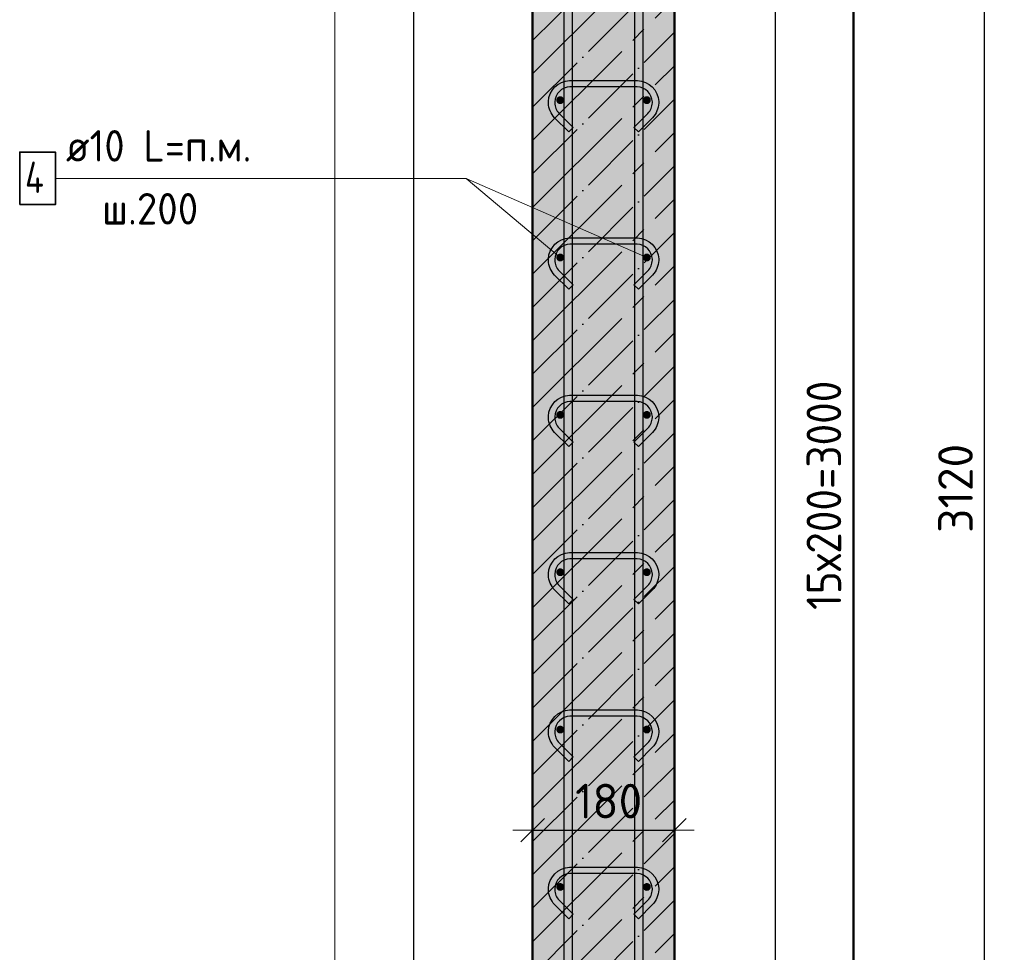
# Model space of a CAD drawing. Header units: millimetres. Extents: x -30645 to 44626, y 46540 to 77351.
# Tile 66 of 84: x 28401 to 29652, y 73462 to 74647. Entities that reach past the tile are written whole.
import ezdxf

# ---------------------------------------------------------------- set-up
doc = ezdxf.new("R2010")
doc.units = ezdxf.units.MM
doc.header["$PDMODE"] = 65
doc.linetypes.add('______11', pattern=[100, 80, -10, 0, -10])
doc.linetypes.add('______5', pattern=[220, 160, -20, 20, -20])
for name, color, linetype, lineweight in [('Standard', 7, 'Continuous', 25), ('Арм.стержн. вертикальными 1', 22, 'Continuous', 35), ('Арм.стержн.горизонт. 1', 180, 'Continuous', 35), ('Размерная линия_ общее', 7, 'Continuous', 13)]:
    doc.layers.add(name, color=color, linetype=linetype, lineweight=lineweight)
doc.layers.add('Арм.стержн.Стяжки', color=7, linetype='Continuous', lineweight=35, true_color=0x501e0f)
doc.styles.add('ISOCPEUR', font='ISOCPEUR')
doc.dimstyles.new('DIMSTYLE_2', dxfattribs={"dimtxt": 44, "dimasz": 50, "dimexe": 0, "dimexo": 0, "dimgap": 22, "dimtad": 2, "dimdec": 0, "dimrnd": 5, "dimzin": 12, "dimdsep": 46, "dimtxsty": 'ISOCPEUR', "dimblk1": 'ALL_ML_STRICH', "dimblk2": 'ALL_ML_STRICH', "dimsah": 1, "dimcen": 0, "dimclrd": 7, "dimclre": 256, "dimclrt": 7, "dimadec": 0, "dimazin": 0, "dimtfac": 1, "dimtdec": 0, "dimtix": 1, "dimtmove": 2, "dimatfit": 3, "dimfxl": 0, "dimtzin": 0, "dimlwd": 0, "dimlwe": -3, "dimarcsym": 0})
doc.dimstyles.new('DIMSTYLE_3', dxfattribs={"dimtxt": 44, "dimasz": 50, "dimexe": 0, "dimexo": 0, "dimgap": 22, "dimtad": 2, "dimdec": 0, "dimrnd": 5, "dimzin": 12, "dimdsep": 46, "dimtxsty": 'ISOCPEUR', "dimblk1": 'ALL_ML_STRICH', "dimblk2": 'ALL_ML_STRICH', "dimsah": 1, "dimcen": 0, "dimclrd": 7, "dimclre": 256, "dimclrt": 7, "dimadec": 0, "dimazin": 0, "dimtfac": 1, "dimtdec": 0, "dimtix": 1, "dimtmove": 2, "dimatfit": 3, "dimfxl": 0, "dimtzin": 0, "dimlwd": 0, "dimlwe": -3, "dimarcsym": 0})

# ---------------------------------------------------------------- blocks, each defined once
blk = doc.blocks.new('ALL_ML_STRICH')
at = {"color": 0, "linetype": 'ByBlock', "lineweight": -2}
for p, q in [((-0.3, -0.3), (0.3, 0.3)), ((0, -0.5), (0, 0.5)), ((-1, 0), (0.5, 0))]:
    blk.add_line(p, q, dxfattribs=at)
blk = doc.blocks.new('*D4')
at = {"layer": 'DEFPOINTS', "color": 7, "linetype": 'Continuous', "lineweight": 13, "transparency": 33554687}
for p in [(29329.4, 75605), (29358, 72485), (29627.3, 72485)]:
    blk.add_point(p, dxfattribs=at)
at = {"layer": 'Размерная линия_ общее', "color": 253, "linetype": 'Continuous', "lineweight": -2, "true_color": 0xa0a0a0, "transparency": 33554687}
for p, q in [((29349.4, 75605), (29627.3, 75605)), ((29378, 72485), (29627.3, 72485))]:
    blk.add_line(p, q, dxfattribs=at)
at = {"layer": 'Размерная линия_ общее', "color": 7, "linetype": 'Continuous', "lineweight": -2, "transparency": 33554687}
blk.add_line((29627.3, 72485), (29627.3, 75605), dxfattribs=at)
at = {"layer": 'Размерная линия_ общее', "color": 7, "linetype": 'Continuous', "lineweight": 13, "transparency": 33554687, "xscale": 50, "yscale": 50, "zscale": 50}
for p, rotation in [((29627.3, 75605), 90), ((29627.3, 72485), 270)]:
    blk.add_blockref('ALL_ML_STRICH', p, dxfattribs=dict(at, rotation=rotation))
at = {"layer": 'Размерная линия_ общее', "color": 7, "linetype": 'Continuous', "lineweight": 13, "transparency": 33554687, "insert": (29590.3, 74051.6), "char_height": 44, "width": 176, "attachment_point": 5, "rotation": 90, "style": 'ISOCPEUR'}
blk.add_mtext('\\A1;{3120}', dxfattribs=at)
blk = doc.blocks.new('*D7')
at = {"layer": 'DEFPOINTS', "color": 7, "linetype": 'Continuous', "lineweight": 13, "transparency": 33554687}
for p in [(29198.1, 75545), (29198.1, 72545), (29460.1, 72545)]:
    blk.add_point(p, dxfattribs=at)
at = {"layer": 'Размерная линия_ общее', "color": 253, "linetype": 'Continuous', "lineweight": -2, "true_color": 0xa0a0a0, "transparency": 33554687}
for p, q in [((29218.1, 75545), (29460.1, 75545)), ((29218.1, 72545), (29460.1, 72545))]:
    blk.add_line(p, q, dxfattribs=at)
at = {"layer": 'Размерная линия_ общее', "color": 7, "linetype": 'Continuous', "lineweight": -2, "transparency": 33554687}
blk.add_line((29460.1, 72545), (29460.1, 75545), dxfattribs=at)
at = {"layer": 'Размерная линия_ общее', "color": 7, "linetype": 'Continuous', "lineweight": 13, "transparency": 33554687, "xscale": 50, "yscale": 50, "zscale": 50}
for p, rotation in [((29460.1, 75545), 90), ((29460.1, 72545), 270)]:
    blk.add_blockref('ALL_ML_STRICH', p, dxfattribs=dict(at, rotation=rotation))
at = {"layer": 'Размерная линия_ общее', "color": 7, "linetype": 'Continuous', "lineweight": 13, "transparency": 33554687, "insert": (29401.1, 73897), "char_height": 44, "width": 2.2, "attachment_point": 1, "rotation": 90, "line_spacing_factor": 0.60241, "style": 'ISOCPEUR'}
blk.add_mtext('\\W0.91;15х200=3000', dxfattribs=at)
blk = doc.blocks.new('*D17')
at = {"layer": 'DEFPOINTS', "color": 7, "linetype": 'Continuous', "lineweight": 13, "transparency": 33554687}
for p in [(29053.1, 73627.1), (29053.1, 73617.1), (29233.1, 73625.4)]:
    blk.add_point(p, dxfattribs=at)
at = {"layer": 'Размерная линия_ общее', "color": 253, "linetype": 'Continuous', "lineweight": -2, "true_color": 0xa0a0a0, "transparency": 33554687}
for p, q in [((29053.1, 73617.1), (29053.1, 73617.1)), ((29233.1, 73617.1), (29233.1, 73617.1))]:
    blk.add_line(p, q, dxfattribs=at)
at = {"layer": 'Размерная линия_ общее', "color": 7, "linetype": 'Continuous', "lineweight": -2, "transparency": 33554687}
blk.add_line((29053.1, 73617.1), (29233.1, 73617.1), dxfattribs=at)
at = {"layer": 'Размерная линия_ общее', "color": 7, "linetype": 'Continuous', "lineweight": 13, "transparency": 33554687, "xscale": 50, "yscale": 50, "zscale": 50, "rotation": 180}
blk.add_blockref('ALL_ML_STRICH', (29053.1, 73617.1), dxfattribs=at)
at = {"layer": 'Размерная линия_ общее', "color": 7, "linetype": 'Continuous', "lineweight": 13, "transparency": 33554687, "xscale": 50, "yscale": 50, "zscale": 50}
blk.add_blockref('ALL_ML_STRICH', (29233.1, 73617.1), dxfattribs=at)
at = {"layer": 'Размерная линия_ общее', "color": 7, "linetype": 'Continuous', "lineweight": 13, "transparency": 33554687, "insert": (29149.7, 73654.1), "char_height": 44, "width": 132, "attachment_point": 5, "style": 'ISOCPEUR'}
blk.add_mtext('\\A1;{180}', dxfattribs=at)

msp = doc.modelspace()

# ---------------------------------------------------------------- hatches: boundary and pattern name
at = {"layer": 'Standard', "linetype": 'Continuous', "lineweight": -3, "true_color": 0xc7c7c7, "transparency": 33554687}
msp.add_hatch(color=9, dxfattribs=at).paths.add_polyline_path([(29233.1, 75605), (29053.1, 75605), (29053.1, 72485), (29233.1, 72485)])
at = {"layer": 'Арм.стержн.горизонт. 1', "linetype": 'Continuous', "lineweight": 50, "transparency": 33554687}
for points in [[(29093.1, 74545), (29092.8, 74546.9), (29091.7, 74548.5), (29090.1, 74549.6), (29088.1, 74550), (29086.2, 74549.6), (29084.6, 74548.5), (29083.5, 74546.9), (29083.1, 74545), (29083.5, 74543), (29084.6, 74541.4), (29086.2, 74540.3), (29088.1, 74540), (29090.1, 74540.3), (29091.7, 74541.4), (29092.8, 74543)], [(29203.2, 74545), (29202.8, 74546.9), (29201.7, 74548.5), (29200.1, 74549.6), (29198.1, 74550), (29196.2, 74549.6), (29194.6, 74548.5), (29193.5, 74546.9), (29193.1, 74545), (29193.5, 74543), (29194.6, 74541.4), (29196.2, 74540.3), (29198.1, 74540), (29200.1, 74540.3), (29201.7, 74541.4), (29202.8, 74543)], [(29093.1, 74345), (29092.8, 74346.9), (29091.7, 74348.5), (29090.1, 74349.6), (29088.1, 74350), (29086.2, 74349.6), (29084.6, 74348.5), (29083.5, 74346.9), (29083.1, 74345), (29083.5, 74343), (29084.6, 74341.4), (29086.2, 74340.3), (29088.1, 74340), (29090.1, 74340.3), (29091.7, 74341.4), (29092.8, 74343)], [(29203.2, 74345), (29202.8, 74346.9), (29201.7, 74348.5), (29200.1, 74349.6), (29198.1, 74350), (29196.2, 74349.6), (29194.6, 74348.5), (29193.5, 74346.9), (29193.1, 74345), (29193.5, 74343), (29194.6, 74341.4), (29196.2, 74340.3), (29198.1, 74340), (29200.1, 74340.3), (29201.7, 74341.4), (29202.8, 74343)], [(29093.1, 74145), (29092.8, 74146.9), (29091.7, 74148.5), (29090.1, 74149.6), (29088.1, 74150), (29086.2, 74149.6), (29084.6, 74148.5), (29083.5, 74146.9), (29083.1, 74145), (29083.5, 74143), (29084.6, 74141.4), (29086.2, 74140.3), (29088.1, 74140), (29090.1, 74140.3), (29091.7, 74141.4), (29092.8, 74143)], [(29203.2, 74145), (29202.8, 74146.9), (29201.7, 74148.5), (29200.1, 74149.6), (29198.1, 74150), (29196.2, 74149.6), (29194.6, 74148.5), (29193.5, 74146.9), (29193.1, 74145), (29193.5, 74143), (29194.6, 74141.4), (29196.2, 74140.3), (29198.1, 74140), (29200.1, 74140.3), (29201.7, 74141.4), (29202.8, 74143)], [(29093.1, 73945), (29092.8, 73946.9), (29091.7, 73948.5), (29090.1, 73949.6), (29088.1, 73950), (29086.2, 73949.6), (29084.6, 73948.5), (29083.5, 73946.9), (29083.1, 73945), (29083.5, 73943), (29084.6, 73941.4), (29086.2, 73940.3), (29088.1, 73940), (29090.1, 73940.3), (29091.7, 73941.4), (29092.8, 73943)], [(29203.2, 73945), (29202.8, 73946.9), (29201.7, 73948.5), (29200.1, 73949.6), (29198.1, 73950), (29196.2, 73949.6), (29194.6, 73948.5), (29193.5, 73946.9), (29193.1, 73945), (29193.5, 73943), (29194.6, 73941.4), (29196.2, 73940.3), (29198.1, 73940), (29200.1, 73940.3), (29201.7, 73941.4), (29202.8, 73943)], [(29093.1, 73745), (29092.8, 73746.9), (29091.7, 73748.5), (29090.1, 73749.6), (29088.1, 73750), (29086.2, 73749.6), (29084.6, 73748.5), (29083.5, 73746.9), (29083.1, 73745), (29083.5, 73743), (29084.6, 73741.4), (29086.2, 73740.3), (29088.1, 73740), (29090.1, 73740.3), (29091.7, 73741.4), (29092.8, 73743)], [(29203.2, 73745), (29202.8, 73746.9), (29201.7, 73748.5), (29200.1, 73749.6), (29198.1, 73750), (29196.2, 73749.6), (29194.6, 73748.5), (29193.5, 73746.9), (29193.1, 73745), (29193.5, 73743), (29194.6, 73741.4), (29196.2, 73740.3), (29198.1, 73740), (29200.1, 73740.3), (29201.7, 73741.4), (29202.8, 73743)], [(29093.1, 73545), (29092.8, 73546.9), (29091.7, 73548.5), (29090.1, 73549.6), (29088.1, 73550), (29086.2, 73549.6), (29084.6, 73548.5), (29083.5, 73546.9), (29083.1, 73545), (29083.5, 73543), (29084.6, 73541.4), (29086.2, 73540.3), (29088.1, 73540), (29090.1, 73540.3), (29091.7, 73541.4), (29092.8, 73543)], [(29203.2, 73545), (29202.8, 73546.9), (29201.7, 73548.5), (29200.1, 73549.6), (29198.1, 73550), (29196.2, 73549.6), (29194.6, 73548.5), (29193.5, 73546.9), (29193.1, 73545), (29193.5, 73543), (29194.6, 73541.4), (29196.2, 73540.3), (29198.1, 73540), (29200.1, 73540.3), (29201.7, 73541.4), (29202.8, 73543)]]:
    msp.add_hatch(color=4, dxfattribs=at).paths.add_polyline_path(points)

# ---------------------------------------------------------------- linework, layer by layer
at = {"color": 52, "linetype": 'Continuous', "lineweight": -3, "transparency": 33554687}
for p, q in [((28901.7, 76757.2), (28901.7, 72139.7)), ((28901.7, 76757.2), (28901.7, 72139.7)), ((29361.7, 72139.7), (29361.7, 76757.2)), ((29361.7, 72139.7), (29361.7, 76757.2))]:
    msp.add_line(p, q, dxfattribs=at)
at = {"layer": 'Standard', "color": 7, "linetype": 'Continuous', "lineweight": 50, "transparency": 33554687}
for p, q in [((29053.1, 75605), (29053.1, 72485)), ((29233.1, 72485), (29233.1, 75605))]:
    msp.add_line(p, q, dxfattribs=at)
at = {"layer": 'Standard', "color": 253, "linetype": '______11', "lineweight": -3, "true_color": 0xababab, "transparency": 33554687}
for p, q in [((29053.1, 74620.9), (29233.1, 74800.9)), ((29053.1, 74536), (29233.1, 74716)), ((29053.1, 74451.2), (29233.1, 74631.2)), ((29053.1, 74366.3), (29233.1, 74546.3)), ((29053.1, 74281.5), (29233.1, 74461.5)), ((29053.1, 74196.6), (29233.1, 74376.6)), ((29053.1, 74111.8), (29233.1, 74291.8)), ((29053.1, 74026.9), (29233.1, 74206.9)), ((29053.1, 73942.1), (29233.1, 74122.1)), ((29053.1, 73857.2), (29233.1, 74037.2)), ((29053.1, 73772.4), (29233.1, 73952.4)), ((29053.1, 73687.5), (29233.1, 73867.5)), ((29053.1, 73602.6), (29233.1, 73782.6)), ((29053.1, 73517.8), (29233.1, 73697.8)), ((29053.1, 73432.9), (29233.1, 73612.9)), ((29053.1, 73348.1), (29233.1, 73528.1))]:
    msp.add_line(p, q, dxfattribs=at)
at = {"layer": 'Standard', "color": 253, "linetype": '______5', "lineweight": -3, "true_color": 0xababab, "transparency": 33554687}
for p, q in [((29053.1, 74578.5), (29233.1, 74758.5)), ((29053.1, 74493.6), (29233.1, 74673.6)), ((29053.1, 74408.7), (29233.1, 74588.7)), ((29053.1, 74323.9), (29233.1, 74503.9)), ((29053.1, 74239), (29233.1, 74419)), ((29053.1, 74154.2), (29233.1, 74334.2)), ((29053.1, 74069.3), (29233.1, 74249.3)), ((29053.1, 73984.5), (29233.1, 74164.5)), ((29053.1, 73899.6), (29233.1, 74079.6)), ((29053.1, 73814.8), (29233.1, 73994.8)), ((29053.1, 73729.9), (29233.1, 73909.9)), ((29053.1, 73645.1), (29233.1, 73825.1)), ((29053.1, 73560.2), (29233.1, 73740.2)), ((29053.1, 73475.4), (29233.1, 73655.4)), ((29053.1, 73390.5), (29233.1, 73570.5)), ((29053.1, 73305.7), (29233.1, 73485.7))]:
    msp.add_line(p, q, dxfattribs=at)
at = {"layer": 'Standard', "color": 7, "linetype": 'Continuous', "lineweight": 13, "transparency": 33554687}
msp.add_line((29198.1, 74345), (28968.7, 74445.5), dxfattribs=at)
msp.add_lwpolyline([(28801.7, 72039.7), (29461.7, 72039.7), (29461.7, 76857.2), (28801.7, 76857.2), (28801.7, 72039.7)], dxfattribs=at)
at = {"layer": 'Арм.стержн. вертикальными 1', "color": 4, "linetype": 'Continuous', "lineweight": 25, "transparency": 33554687}
for points in [[(29093.1, 72485), (29093.1, 76615), (29103.1, 76615), (29103.1, 72485), (29093.1, 72485)], [(29093.1, 72485), (29093.1, 76615), (29103.1, 76615), (29103.1, 72485), (29093.1, 72485)], [(29183.1, 72485), (29183.1, 76615), (29193.1, 76615), (29193.1, 72485), (29183.1, 72485)], [(29183.1, 72485), (29183.1, 76615), (29193.1, 76615), (29193.1, 72485), (29183.1, 72485)]]:
    msp.add_lwpolyline(points, dxfattribs=at)
at = {"layer": 'Арм.стержн.горизонт. 1', "color": 7, "linetype": 'Continuous', "lineweight": 13, "transparency": 33554687}
for p, q in [((28446.7, 74445.5), (28968.7, 74445.5)), ((28968.7, 74445.5), (29088.1, 74345))]:
    msp.add_line(p, q, dxfattribs=at)
at = {"layer": 'Арм.стержн.горизонт. 1', "color": 7, "linetype": 'Continuous', "lineweight": 35, "transparency": 33554687}
msp.add_lwpolyline([(28401.4, 74412.2), (28446.7, 74412.2), (28446.7, 74478.9), (28401.4, 74478.9), (28401.4, 74412.2)], dxfattribs=at)
at = {"layer": 'Арм.стержн.Стяжки', "color": 40, "linetype": 'Continuous', "lineweight": 25, "transparency": 33554687}
for points in [[(29181.7, 74510.2), (29199.6, 74528.1), (29200.8, 74529.5), (29201.9, 74531), (29202.8, 74532.6), (29203.6, 74534.3), (29204.2, 74536), (29204.7, 74537.8), (29205, 74539.7), (29205.2, 74541.6), (29205.2, 74542.7), (29204.6, 74546.3), (29203.4, 74550), (29201.6, 74553.4), (29199.3, 74556.1), (29196.6, 74558.4), (29193.2, 74560.2), (29189.5, 74561.5), (29185.9, 74562), (29100.4, 74562), (29096.8, 74561.5), (29093.1, 74560.2), (29089.7, 74558.4), (29087, 74556.1), (29084.7, 74553.4), (29082.9, 74550), (29081.7, 74546.3), (29081.2, 74542.7), (29081.2, 74541.6), (29081.3, 74539.7), (29081.6, 74537.8), (29082.1, 74536), (29082.7, 74534.3), (29083.5, 74532.6), (29084.4, 74531), (29085.5, 74529.5), (29086.7, 74528.1), (29104.6, 74510.2), (29098.9, 74504.6), (29080.9, 74522.6), (29079.2, 74524.5), (29077.7, 74526.7), (29076.4, 74528.9), (29075.3, 74531.2), (29074.4, 74533.7), (29073.7, 74536.2), (29073.3, 74538.8), (29073.2, 74541.3), (29073.2, 74543.3), (29073.8, 74548.2), (29075.5, 74553.2), (29078.1, 74557.9), (29081.3, 74561.8), (29085.2, 74565), (29089.9, 74567.6), (29094.9, 74569.3), (29099.8, 74570), (29186.5, 74570), (29191.4, 74569.3), (29196.4, 74567.6), (29201.1, 74565), (29205, 74561.8), (29208.2, 74557.9), (29210.8, 74553.2), (29212.5, 74548.2), (29213.2, 74543.3), (29213.2, 74541.3), (29213, 74538.8), (29212.6, 74536.2), (29211.9, 74533.7), (29211, 74531.2), (29209.9, 74528.9), (29208.6, 74526.7), (29207.1, 74524.5), (29205.4, 74522.6), (29187.4, 74504.6), (29181.7, 74510.2)], [(29181.7, 74310.2), (29199.6, 74328.1), (29200.8, 74329.5), (29201.9, 74331), (29202.8, 74332.6), (29203.6, 74334.3), (29204.2, 74336), (29204.7, 74337.8), (29205, 74339.7), (29205.2, 74341.6), (29205.2, 74342.7), (29204.6, 74346.3), (29203.4, 74350), (29201.6, 74353.4), (29199.3, 74356.1), (29196.6, 74358.4), (29193.2, 74360.2), (29189.5, 74361.5), (29185.9, 74362), (29100.4, 74362), (29096.8, 74361.5), (29093.1, 74360.2), (29089.7, 74358.4), (29087, 74356.1), (29084.7, 74353.4), (29082.9, 74350), (29081.7, 74346.3), (29081.2, 74342.7), (29081.2, 74341.6), (29081.3, 74339.7), (29081.6, 74337.8), (29082.1, 74336), (29082.7, 74334.3), (29083.5, 74332.6), (29084.4, 74331), (29085.5, 74329.5), (29086.7, 74328.1), (29104.6, 74310.2), (29098.9, 74304.6), (29080.9, 74322.6), (29079.2, 74324.5), (29077.7, 74326.7), (29076.4, 74328.9), (29075.3, 74331.2), (29074.4, 74333.7), (29073.7, 74336.2), (29073.3, 74338.8), (29073.2, 74341.3), (29073.2, 74343.3), (29073.8, 74348.2), (29075.5, 74353.2), (29078.1, 74357.9), (29081.3, 74361.8), (29085.2, 74365), (29089.9, 74367.6), (29094.9, 74369.3), (29099.8, 74370), (29186.5, 74370), (29191.4, 74369.3), (29196.4, 74367.6), (29201.1, 74365), (29205, 74361.8), (29208.2, 74357.9), (29210.8, 74353.2), (29212.5, 74348.2), (29213.2, 74343.3), (29213.2, 74341.3), (29213, 74338.8), (29212.6, 74336.2), (29211.9, 74333.7), (29211, 74331.2), (29209.9, 74328.9), (29208.6, 74326.7), (29207.1, 74324.5), (29205.4, 74322.6), (29187.4, 74304.6), (29181.7, 74310.2)], [(29181.7, 74110.2), (29199.6, 74128.1), (29200.8, 74129.5), (29201.9, 74131), (29202.8, 74132.6), (29203.6, 74134.3), (29204.2, 74136), (29204.7, 74137.8), (29205, 74139.7), (29205.2, 74141.6), (29205.2, 74142.7), (29204.6, 74146.3), (29203.4, 74150), (29201.6, 74153.4), (29199.3, 74156.1), (29196.6, 74158.4), (29193.2, 74160.2), (29189.5, 74161.5), (29185.9, 74162), (29100.4, 74162), (29096.8, 74161.5), (29093.1, 74160.2), (29089.7, 74158.4), (29087, 74156.1), (29084.7, 74153.4), (29082.9, 74150), (29081.7, 74146.3), (29081.2, 74142.7), (29081.2, 74141.6), (29081.3, 74139.7), (29081.6, 74137.8), (29082.1, 74136), (29082.7, 74134.3), (29083.5, 74132.6), (29084.4, 74131), (29085.5, 74129.5), (29086.7, 74128.1), (29104.6, 74110.2), (29098.9, 74104.6), (29080.9, 74122.6), (29079.2, 74124.5), (29077.7, 74126.7), (29076.4, 74128.9), (29075.3, 74131.2), (29074.4, 74133.7), (29073.7, 74136.2), (29073.3, 74138.8), (29073.2, 74141.3), (29073.2, 74143.3), (29073.8, 74148.2), (29075.5, 74153.2), (29078.1, 74157.9), (29081.3, 74161.8), (29085.2, 74165), (29089.9, 74167.6), (29094.9, 74169.3), (29099.8, 74170), (29186.5, 74170), (29191.4, 74169.3), (29196.4, 74167.6), (29201.1, 74165), (29205, 74161.8), (29208.2, 74157.9), (29210.8, 74153.2), (29212.5, 74148.2), (29213.2, 74143.3), (29213.2, 74141.3), (29213, 74138.8), (29212.6, 74136.2), (29211.9, 74133.7), (29211, 74131.2), (29209.9, 74128.9), (29208.6, 74126.7), (29207.1, 74124.5), (29205.4, 74122.6), (29187.4, 74104.6), (29181.7, 74110.2)], [(29181.7, 73910.2), (29199.6, 73928.1), (29200.8, 73929.5), (29201.9, 73931), (29202.8, 73932.6), (29203.6, 73934.3), (29204.2, 73936), (29204.7, 73937.8), (29205, 73939.7), (29205.2, 73941.6), (29205.2, 73942.7), (29204.6, 73946.3), (29203.4, 73950), (29201.6, 73953.4), (29199.3, 73956.1), (29196.6, 73958.4), (29193.2, 73960.2), (29189.5, 73961.5), (29185.9, 73962), (29100.4, 73962), (29096.8, 73961.5), (29093.1, 73960.2), (29089.7, 73958.4), (29087, 73956.1), (29084.7, 73953.4), (29082.9, 73950), (29081.7, 73946.3), (29081.2, 73942.7), (29081.2, 73941.6), (29081.3, 73939.7), (29081.6, 73937.8), (29082.1, 73936), (29082.7, 73934.3), (29083.5, 73932.6), (29084.4, 73931), (29085.5, 73929.5), (29086.7, 73928.1), (29104.6, 73910.2), (29098.9, 73904.6), (29080.9, 73922.6), (29079.2, 73924.5), (29077.7, 73926.7), (29076.4, 73928.9), (29075.3, 73931.2), (29074.4, 73933.7), (29073.7, 73936.2), (29073.3, 73938.8), (29073.2, 73941.3), (29073.2, 73943.3), (29073.8, 73948.2), (29075.5, 73953.2), (29078.1, 73957.9), (29081.3, 73961.8), (29085.2, 73965), (29089.9, 73967.6), (29094.9, 73969.3), (29099.8, 73970), (29186.5, 73970), (29191.4, 73969.3), (29196.4, 73967.6), (29201.1, 73965), (29205, 73961.8), (29208.2, 73957.9), (29210.8, 73953.2), (29212.5, 73948.2), (29213.2, 73943.3), (29213.2, 73941.3), (29213, 73938.8), (29212.6, 73936.2), (29211.9, 73933.7), (29211, 73931.2), (29209.9, 73928.9), (29208.6, 73926.7), (29207.1, 73924.5), (29205.4, 73922.6), (29187.4, 73904.6), (29181.7, 73910.2)], [(29181.7, 73710.2), (29199.6, 73728.1), (29200.8, 73729.5), (29201.9, 73731), (29202.8, 73732.6), (29203.6, 73734.3), (29204.2, 73736), (29204.7, 73737.8), (29205, 73739.7), (29205.2, 73741.6), (29205.2, 73742.7), (29204.6, 73746.3), (29203.4, 73750), (29201.6, 73753.4), (29199.3, 73756.1), (29196.6, 73758.4), (29193.2, 73760.2), (29189.5, 73761.5), (29185.9, 73762), (29100.4, 73762), (29096.8, 73761.5), (29093.1, 73760.2), (29089.7, 73758.4), (29087, 73756.1), (29084.7, 73753.4), (29082.9, 73750), (29081.7, 73746.3), (29081.2, 73742.7), (29081.2, 73741.6), (29081.3, 73739.7), (29081.6, 73737.8), (29082.1, 73736), (29082.7, 73734.3), (29083.5, 73732.6), (29084.4, 73731), (29085.5, 73729.5), (29086.7, 73728.1), (29104.6, 73710.2), (29098.9, 73704.6), (29080.9, 73722.6), (29079.2, 73724.5), (29077.7, 73726.7), (29076.4, 73728.9), (29075.3, 73731.2), (29074.4, 73733.7), (29073.7, 73736.2), (29073.3, 73738.8), (29073.2, 73741.3), (29073.2, 73743.3), (29073.8, 73748.2), (29075.5, 73753.2), (29078.1, 73757.9), (29081.3, 73761.8), (29085.2, 73765), (29089.9, 73767.6), (29094.9, 73769.3), (29099.8, 73770), (29186.5, 73770), (29191.4, 73769.3), (29196.4, 73767.6), (29201.1, 73765), (29205, 73761.8), (29208.2, 73757.9), (29210.8, 73753.2), (29212.5, 73748.2), (29213.2, 73743.3), (29213.2, 73741.3), (29213, 73738.8), (29212.6, 73736.2), (29211.9, 73733.7), (29211, 73731.2), (29209.9, 73728.9), (29208.6, 73726.7), (29207.1, 73724.5), (29205.4, 73722.6), (29187.4, 73704.6), (29181.7, 73710.2)], [(29181.7, 73510.2), (29199.6, 73528.1), (29200.8, 73529.5), (29201.9, 73531), (29202.8, 73532.6), (29203.6, 73534.3), (29204.2, 73536), (29204.7, 73537.8), (29205, 73539.7), (29205.2, 73541.6), (29205.2, 73542.7), (29204.6, 73546.3), (29203.4, 73550), (29201.6, 73553.4), (29199.3, 73556.1), (29196.6, 73558.4), (29193.2, 73560.2), (29189.5, 73561.5), (29185.9, 73562), (29100.4, 73562), (29096.8, 73561.5), (29093.1, 73560.2), (29089.7, 73558.4), (29087, 73556.1), (29084.7, 73553.4), (29082.9, 73550), (29081.7, 73546.3), (29081.2, 73542.7), (29081.2, 73541.6), (29081.3, 73539.7), (29081.6, 73537.8), (29082.1, 73536), (29082.7, 73534.3), (29083.5, 73532.6), (29084.4, 73531), (29085.5, 73529.5), (29086.7, 73528.1), (29104.6, 73510.2), (29098.9, 73504.6), (29080.9, 73522.6), (29079.2, 73524.5), (29077.7, 73526.7), (29076.4, 73528.9), (29075.3, 73531.2), (29074.4, 73533.7), (29073.7, 73536.2), (29073.3, 73538.8), (29073.2, 73541.3), (29073.2, 73543.3), (29073.8, 73548.2), (29075.5, 73553.2), (29078.1, 73557.9), (29081.3, 73561.8), (29085.2, 73565), (29089.9, 73567.6), (29094.9, 73569.3), (29099.8, 73570), (29186.5, 73570), (29191.4, 73569.3), (29196.4, 73567.6), (29201.1, 73565), (29205, 73561.8), (29208.2, 73557.9), (29210.8, 73553.2), (29212.5, 73548.2), (29213.2, 73543.3), (29213.2, 73541.3), (29213, 73538.8), (29212.6, 73536.2), (29211.9, 73533.7), (29211, 73531.2), (29209.9, 73528.9), (29208.6, 73526.7), (29207.1, 73524.5), (29205.4, 73522.6), (29187.4, 73504.6), (29181.7, 73510.2)]]:
    msp.add_lwpolyline(points, dxfattribs=at)

# ---------------------------------------------------------------- texts
at = {"layer": 'Арм.стержн.горизонт. 1', "color": 7, "linetype": 'Continuous', "lineweight": 25, "transparency": 33554687, "char_height": 40, "attachment_point": 7, "style": 'ISOCPEUR'}
for s, insert, width in [('\\W0.94;ø10 L=п.м.', (28460.1, 74466.9), 266.644), ('\\W0.80;4', (28408.1, 74426.9), 47.978), ('\\W0.95;ш.200 ', (28506.1, 74386.9), 174.933)]:
    msp.add_mtext(s, dxfattribs=dict(at, insert=insert, width=width))

# ---------------------------------------------------------------- dimensions: what is measured, and where the dimension line sits
at = {"layer": 'Размерная линия_ общее', "color": 7, "linetype": 'Continuous', "lineweight": 13, "transparency": 33554687}
dim = msp.add_linear_dim(base=(29627.3, 75605), p1=(29378, 72485), p2=(29349.4, 75605), angle=90, dimstyle='DIMSTYLE_2', override={"dimpost": '<>', "dimclrd": 7, "dimclre": 253, "dimclrt": 7, "dimlwd": 0, "dimlwe": 65533}, dxfattribs=at)
dim.commit()
dim.dimension.update_dxf_attribs({"geometry": '*D4', "text_midpoint": (29590.3, 74051.6), "dimtype": 160})
dim = msp.add_linear_dim(base=(29460.1, 75545), p1=(29218.1, 72545), p2=(29218.1, 75545), angle=90, text='\\W0.91;15х200=3000', dimstyle='DIMSTYLE_3', override={"dimpost": '<>', "dimclrd": 7, "dimclre": 253, "dimclrt": 7, "dimlwd": 0, "dimlwe": 65533}, dxfattribs=at)
dim.commit()
dim.dimension.update_dxf_attribs({"geometry": '*D7', "text_midpoint": (29438.1, 74045), "dimtype": 160})
dim = msp.add_linear_dim(base=(29233.1, 73617.1), p1=(29053.1, 73617.1), p2=(29233.1, 73617.1), dimstyle='DIMSTYLE_3', override={"dimpost": '<>', "dimclrd": 7, "dimclre": 253, "dimclrt": 7, "dimlwd": 0, "dimlwe": 65533}, dxfattribs=at)
dim.commit()
dim.dimension.update_dxf_attribs({"geometry": '*D17', "text_midpoint": (29149.7, 73654.1), "dimtype": 160})

doc.saveas('drawing.dxf')
